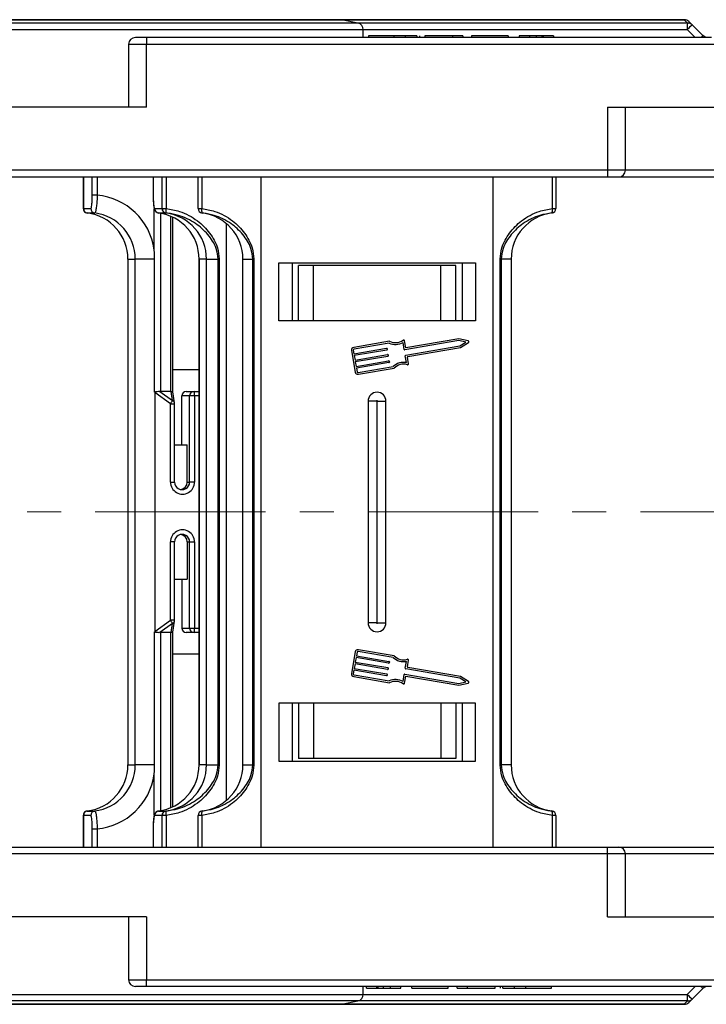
# Model space of a CAD drawing. Header units: millimetres. Extents: x -1055 to 1009, y -247 to 1211.
# Tile 9 of 51: x -144 to -67, y 140 to 251. Entities that reach past the tile are written whole.
import ezdxf

# ---------------------------------------------------------------- set-up
doc = ezdxf.new("R2010")
doc.units = ezdxf.units.MM
doc.linetypes.add('CENTERX2', pattern=[20.32, 12.7, -2.54, 2.54, -2.54])

msp = doc.modelspace()

# ---------------------------------------------------------------- linework, layer by layer
at = {"color": 8, "linetype": 'Continuous', "lineweight": 25}
for p, q in [((-171.872, 250.512), (-108.186, 250.512)), ((-108.186, 250.512), (-69.873, 250.512)), ((-173.564, 249.412), (-105.759, 249.412)), ((-106.362, 250.147), (-173.238, 250.147)), ((-69.506, 250.147), (-106.362, 250.147)), ((-105.759, 249.412), (-69.533, 249.412)), ((-131.995, 247.777), (-129.995, 247.777)), ((-76.44, 233.677), (-78.44, 233.677)), ((-58.717, 233.677), (-76.44, 233.677)), ((-137.065, 229.39), (-137.062, 229.39)), ((-129.128, 224.785), (-129.128, 229.364)), ((-128.441, 228.861), (-128.441, 208.927)), ((-127.275, 208.927), (-127.275, 228.521)), ((-124.13, 208.427), (-124.627, 208.427)), ((-127.311, 207.55), (-126.866, 207.55)), ((-127.311, 198.777), (-126.866, 198.777)), ((-126.866, 192.077), (-127.311, 192.077)), ((-126.866, 183.304), (-127.311, 183.304)), ((-128.441, 181.927), (-128.441, 161.993)), ((-127.275, 162.333), (-127.275, 181.927)), ((-124.627, 182.427), (-124.13, 182.427)), ((-129.128, 161.501), (-129.128, 166.069)), ((-137.062, 161.463), (-137.065, 161.463)), ((-76.44, 157.177), (-78.44, 157.177)), ((-58.717, 157.177), (-76.44, 157.177)), ((-131.995, 143.077), (-129.995, 143.077)), ((-173.564, 141.442), (-105.759, 141.442)), ((-105.759, 141.442), (-69.533, 141.442)), ((-106.362, 140.706), (-173.238, 140.706)), ((-171.872, 140.341), (-108.186, 140.341)), ((-108.186, 140.341), (-69.873, 140.341)), ((-69.506, 140.706), (-106.362, 140.706))]:
    msp.add_line(p, q, dxfattribs=at)
at = {"color": 7, "linetype": 'Continuous', "lineweight": 25}
for p, q in [((-108.333, 250.527), (-171.794, 250.527)), ((-69.865, 250.527), (-108.333, 250.527)), ((-106.362, 250.147), (-108.186, 250.512)), ((-105.759, 248.527), (-105.759, 249.412)), ((-69.533, 249.412), (-68.633, 248.527)), ((-67.774, 248.746), (-68.969, 249.942)), ((-129.995, 248.527), (-131.245, 248.527)), ((-129.995, 248.527), (-129.995, 247.777)), ((-66.807, 248.527), (-129.995, 248.527)), ((-105.178, 248.727), (-105.178, 248.527)), ((-102.324, 248.727), (-102.324, 248.527)), ((-101.059, 248.727), (-101.059, 248.527)), ((-99.754, 248.727), (-99.754, 248.527)), ((-99.486, 248.727), (-99.486, 248.527)), ((-98.87, 248.727), (-98.87, 248.527)), ((-95.794, 248.727), (-98.87, 248.727)), ((-95.794, 248.727), (-95.794, 248.527)), ((-94.64, 248.727), (-95.794, 248.727)), ((-94.64, 248.727), (-94.64, 248.527)), ((-93.64, 248.727), (-93.64, 248.527)), ((-89.563, 248.727), (-93.64, 248.727)), ((-89.563, 248.727), (-89.563, 248.527)), ((-88.332, 248.727), (-88.332, 248.527)), ((-87.178, 248.727), (-88.332, 248.727)), ((-87.178, 248.727), (-87.178, 248.527)), ((-86.414, 248.727), (-86.414, 248.527)), ((-85.796, 248.727), (-85.796, 248.527)), ((-85.64, 248.727), (-85.64, 248.527)), ((-84.486, 248.727), (-85.64, 248.727)), ((-84.486, 248.727), (-84.486, 248.527)), ((-131.995, 247.777), (-131.995, 240.727)), ((-129.995, 247.777), (-59.028, 247.777)), ((-129.995, 240.727), (-129.995, 247.777)), ((-129.995, 240.727), (-149.717, 240.727)), ((-78.44, 240.727), (-78.44, 233.677)), ((-78.44, 240.727), (-58.717, 240.727)), ((-76.44, 233.677), (-76.44, 240.727)), ((-78.44, 233.677), (-149.717, 233.677)), ((-78.44, 233.677), (-78.44, 232.927)), ((-149.717, 232.927), (-78.44, 232.927)), ((-137.065, 232.927), (-137.065, 229.39)), ((-137.062, 232.927), (-137.062, 229.39)), ((-136.063, 230.896), (-136.063, 232.927)), ((-135.511, 232.927), (-135.511, 230.896)), ((-129.255, 232.927), (-129.255, 230.896)), ((-129.252, 232.927), (-129.252, 230.896)), ((-128.253, 229.39), (-128.253, 232.927)), ((-127.806, 232.927), (-127.806, 229.39)), ((-124.217, 229.39), (-124.217, 232.927)), ((-123.822, 232.927), (-123.822, 229.39)), ((-117.217, 232.927), (-117.217, 182.927)), ((-91.217, 182.927), (-91.217, 232.927)), ((-84.613, 229.39), (-84.613, 232.927)), ((-84.217, 232.927), (-84.217, 229.39)), ((-78.44, 232.927), (-77.19, 232.927)), ((-77.19, 232.927), (-58.717, 232.927)), ((-135.511, 230.896), (-136.063, 230.896)), ((-129.252, 230.896), (-129.255, 230.896)), ((-137.062, 229.39), (-137.052, 229.387)), ((-137.052, 229.387), (-136.228, 229.387)), ((-129.087, 229.387), (-128.263, 229.387)), ((-128.263, 229.387), (-128.253, 229.39)), ((-128.253, 229.39), (-127.806, 229.39)), ((-124.217, 229.39), (-123.822, 229.39)), ((-84.613, 229.39), (-84.217, 229.39)), ((-136.81, 228.954), (-136.818, 228.959)), ((-135.792, 228.891), (-136.616, 228.891)), ((-127.827, 228.891), (-128.651, 228.891)), ((-127.813, 228.895), (-127.827, 228.891)), ((-127.072, 208.875), (-127.072, 228.429)), ((-123.779, 228.895), (-123.779, 228.891)), ((-84.656, 228.891), (-84.656, 228.895)), ((-121.086, 227.723), (-121.086, 182.927)), ((-132.094, 223.731), (-132.094, 182.927)), ((-132.082, 223.731), (-132.094, 223.731)), ((-132.082, 223.731), (-131.258, 223.731)), ((-132.082, 223.731), (-132.082, 182.927)), ((-129.096, 223.731), (-131.258, 223.731)), ((-131.258, 182.927), (-131.258, 223.731)), ((-129.096, 208.844), (-129.096, 223.731)), ((-124.13, 223.731), (-124.13, 182.927)), ((-124.13, 223.731), (-124.117, 223.731)), ((-123.293, 223.731), (-124.117, 223.731)), ((-124.117, 223.731), (-124.117, 182.927)), ((-123.293, 223.731), (-121.982, 223.731)), ((-123.293, 182.927), (-123.293, 223.731)), ((-121.863, 223.731), (-121.982, 223.731)), ((-121.982, 182.927), (-121.982, 223.731)), ((-121.863, 223.731), (-121.863, 182.927)), ((-119.217, 223.731), (-118.096, 223.731)), ((-119.217, 182.927), (-119.217, 223.731)), ((-118.096, 223.731), (-117.981, 223.731)), ((-118.096, 182.927), (-118.096, 223.731)), ((-117.981, 223.731), (-117.981, 182.927)), ((-90.453, 182.927), (-90.453, 223.731)), ((-90.453, 223.731), (-90.339, 223.731)), ((-89.217, 223.731), (-90.339, 223.731)), ((-90.339, 223.731), (-90.339, 182.927)), ((-89.217, 223.731), (-89.217, 182.927)), ((-115.217, 223.327), (-93.217, 223.327)), ((-115.217, 216.827), (-115.217, 223.327)), ((-113.718, 223.327), (-113.718, 216.827)), ((-113.717, 223.327), (-113.717, 216.827)), ((-113.017, 216.827), (-113.017, 223.027)), ((-111.337, 223.027), (-113.017, 223.027)), ((-111.337, 216.827), (-111.337, 223.027)), ((-97.098, 223.027), (-111.337, 223.027)), ((-97.098, 216.827), (-97.098, 223.027)), ((-95.417, 223.027), (-97.098, 223.027)), ((-95.417, 216.827), (-95.417, 223.027)), ((-94.717, 223.327), (-94.717, 216.827)), ((-93.217, 223.327), (-93.217, 216.827)), ((-93.217, 216.827), (-115.217, 216.827)), ((-102.836, 214.532), (-106.822, 213.851)), ((-102.864, 214.32), (-106.787, 213.65)), ((-101.178, 213.625), (-101.311, 214.402)), ((-101.003, 213.81), (-101.136, 214.588)), ((-95.064, 214.618), (-101.119, 213.584)), ((-101.016, 212.981), (-94.961, 214.015)), ((-95.058, 214.826), (-101.003, 213.81)), ((-100.781, 212.814), (-94.886, 213.821)), ((-94.303, 214.438), (-95.064, 214.618)), ((-94.023, 214.581), (-95.058, 214.826)), ((-94.961, 214.015), (-94.303, 214.438)), ((-94.886, 213.821), (-93.991, 214.396)), ((-107.072, 213.498), (-106.66, 211.086)), ((-106.871, 213.532), (-106.802, 213.13)), ((-106.802, 213.13), (-103.159, 213.752)), ((-103.125, 213.551), (-106.768, 212.929)), ((-106.768, 212.929), (-106.682, 212.427)), ((-106.682, 212.427), (-103.039, 213.049)), ((-103.005, 212.848), (-106.648, 212.226)), ((-103.1, 213.711), (-103.083, 213.61)), ((-102.98, 213.007), (-102.963, 212.907)), ((-100.925, 212.145), (-101.058, 212.922)), ((-100.698, 212.028), (-100.823, 212.755)), ((-106.648, 212.226), (-106.562, 211.723)), ((-106.562, 211.723), (-102.919, 212.345)), ((-102.884, 212.144), (-106.527, 211.522)), ((-106.341, 211.037), (-102.418, 211.707)), ((-102.86, 212.304), (-102.843, 212.203)), ((-124.13, 211.327), (-127.072, 211.327)), ((-106.527, 211.522), (-106.459, 211.12)), ((-106.307, 210.836), (-102.321, 211.517)), ((-129.051, 208.819), (-129.051, 182.927)), ((-127.311, 207.55), (-129.051, 208.819)), ((-128.491, 208.93), (-127.084, 207.903)), ((-127.275, 208.927), (-128.441, 208.927)), ((-127.084, 207.903), (-127.248, 208.928)), ((-126.872, 207.629), (-127.072, 208.88)), ((-126.058, 202.927), (-126.058, 208.427)), ((-125.179, 208.427), (-126.058, 208.427)), ((-125.561, 208.927), (-124.682, 208.927)), ((-125.179, 198.777), (-125.179, 208.427)), ((-124.627, 208.427), (-125.179, 208.427)), ((-124.682, 208.927), (-124.13, 208.927)), ((-124.627, 208.427), (-124.627, 198.777)), ((-132.094, 207.927), (-132.094, 167.123)), ((-132.082, 207.927), (-132.082, 167.123)), ((-131.258, 167.123), (-131.258, 207.927)), ((-129.051, 207.927), (-129.051, 182.034)), ((-127.311, 198.777), (-127.311, 207.55)), ((-126.866, 198.777), (-126.866, 207.55)), ((-124.13, 207.927), (-124.13, 167.123)), ((-124.117, 207.927), (-124.117, 167.123)), ((-123.293, 167.123), (-123.293, 207.927)), ((-121.982, 167.123), (-121.982, 207.927)), ((-121.863, 207.927), (-121.863, 167.123)), ((-121.086, 207.927), (-121.086, 163.13)), ((-119.217, 167.123), (-119.217, 207.927)), ((-118.096, 167.123), (-118.096, 207.927)), ((-117.981, 207.927), (-117.981, 167.123)), ((-117.217, 207.927), (-117.217, 157.927)), ((-105.217, 207.927), (-105.217, 183.027)), ((-105.217, 207.827), (-105.217, 182.927)), ((-104.217, 207.827), (-105.217, 207.827)), ((-104.217, 183.027), (-104.217, 207.927)), ((-104.217, 207.827), (-103.217, 207.827)), ((-104.217, 182.927), (-104.217, 207.827)), ((-103.217, 183.027), (-103.217, 207.927)), ((-103.217, 182.927), (-103.217, 207.827)), ((-91.217, 157.927), (-91.217, 207.927)), ((-90.453, 167.123), (-90.453, 207.927)), ((-90.339, 207.927), (-90.339, 167.123)), ((-89.217, 207.927), (-89.217, 167.123)), ((-126.866, 202.927), (-125.454, 202.927)), ((-125.454, 198.777), (-125.454, 202.927)), ((-125.454, 198.777), (-125.179, 198.777)), ((-124.627, 198.777), (-125.179, 198.777)), ((-127.311, 183.304), (-127.311, 192.077)), ((-126.866, 183.304), (-126.866, 192.077)), ((-125.454, 192.077), (-125.179, 192.077)), ((-125.454, 192.077), (-125.454, 187.927)), ((-125.179, 192.077), (-124.627, 192.077)), ((-125.179, 182.427), (-125.179, 192.077)), ((-124.627, 192.077), (-124.627, 182.427)), ((-126.866, 187.927), (-125.454, 187.927)), ((-126.058, 187.927), (-126.058, 182.427)), ((-129.051, 182.034), (-127.311, 183.304)), ((-127.084, 182.95), (-128.491, 181.924)), ((-127.248, 181.926), (-127.084, 182.95)), ((-127.072, 181.974), (-126.872, 183.225)), ((-104.217, 183.027), (-105.217, 183.027)), ((-104.217, 183.027), (-103.217, 183.027)), ((-129.096, 167.123), (-129.096, 182.009)), ((-127.275, 181.927), (-128.441, 181.927)), ((-127.072, 162.424), (-127.072, 181.978)), ((-126.058, 182.427), (-125.179, 182.427)), ((-124.682, 181.927), (-125.561, 181.927)), ((-125.179, 182.427), (-124.627, 182.427)), ((-124.13, 181.927), (-124.682, 181.927)), ((-106.66, 179.768), (-107.072, 177.355)), ((-106.459, 179.733), (-106.527, 179.331)), ((-102.418, 179.146), (-106.341, 179.817)), ((-102.321, 179.337), (-106.307, 180.018)), ((-124.13, 179.527), (-127.072, 179.527)), ((-106.562, 179.13), (-106.648, 178.628)), ((-106.648, 178.628), (-103.005, 178.005)), ((-102.919, 178.508), (-106.562, 179.13)), ((-106.527, 179.331), (-102.884, 178.709)), ((-102.843, 178.65), (-102.86, 178.55)), ((-101.058, 177.932), (-100.925, 178.708)), ((-100.823, 178.098), (-100.698, 178.825)), ((-106.802, 177.723), (-106.871, 177.321)), ((-103.159, 177.101), (-106.802, 177.723)), ((-106.682, 178.427), (-106.768, 177.924)), ((-106.768, 177.924), (-103.125, 177.302)), ((-103.039, 177.804), (-106.682, 178.427)), ((-102.963, 177.947), (-102.98, 177.846)), ((-94.961, 176.838), (-101.016, 177.873)), ((-94.886, 177.032), (-100.781, 178.039)), ((-106.822, 177.002), (-102.836, 176.322)), ((-106.787, 177.203), (-102.864, 176.533)), ((-103.083, 177.243), (-103.1, 177.143)), ((-101.311, 176.451), (-101.178, 177.228)), ((-101.136, 176.265), (-101.003, 177.043)), ((-101.119, 177.27), (-95.064, 176.235)), ((-101.003, 177.043), (-95.058, 176.027)), ((-95.064, 176.235), (-94.303, 176.416)), ((-94.303, 176.416), (-94.961, 176.838)), ((-93.991, 176.458), (-94.886, 177.032)), ((-95.058, 176.027), (-94.023, 176.273)), ((-93.217, 174.027), (-115.217, 174.027)), ((-115.217, 174.027), (-115.217, 167.527)), ((-113.718, 174.027), (-113.718, 167.527)), ((-113.717, 174.027), (-113.717, 167.527)), ((-113.017, 174.027), (-113.017, 167.827)), ((-111.337, 174.027), (-111.337, 167.827)), ((-97.098, 174.027), (-97.098, 167.827)), ((-95.417, 174.027), (-95.417, 167.827)), ((-94.717, 174.027), (-94.717, 167.527)), ((-93.217, 167.527), (-93.217, 174.027)), ((-115.217, 167.527), (-93.217, 167.527)), ((-111.337, 167.827), (-113.017, 167.827)), ((-97.098, 167.827), (-111.337, 167.827)), ((-95.417, 167.827), (-97.098, 167.827)), ((-132.082, 167.123), (-132.094, 167.123)), ((-132.082, 167.123), (-131.258, 167.123)), ((-129.096, 167.123), (-131.258, 167.123)), ((-124.13, 167.123), (-124.117, 167.123)), ((-123.293, 167.123), (-124.117, 167.123)), ((-123.293, 167.123), (-121.982, 167.123)), ((-121.863, 167.123), (-121.982, 167.123)), ((-119.217, 167.123), (-118.096, 167.123)), ((-118.096, 167.123), (-117.981, 167.123)), ((-90.453, 167.123), (-90.339, 167.123)), ((-89.217, 167.123), (-90.339, 167.123)), ((-137.065, 161.463), (-137.065, 157.927)), ((-137.052, 161.466), (-137.062, 161.463)), ((-137.062, 161.463), (-137.062, 157.927)), ((-136.228, 161.466), (-137.052, 161.466)), ((-136.616, 161.962), (-135.792, 161.962)), ((-128.263, 161.466), (-129.087, 161.466)), ((-128.651, 161.962), (-127.827, 161.962)), ((-128.253, 161.463), (-128.263, 161.466)), ((-128.253, 157.927), (-128.253, 161.463)), ((-127.806, 161.463), (-128.253, 161.463)), ((-127.827, 161.962), (-127.813, 161.958)), ((-127.806, 161.463), (-127.806, 157.927)), ((-123.822, 161.463), (-124.217, 161.463)), ((-124.217, 157.927), (-124.217, 161.463)), ((-123.822, 161.463), (-123.822, 157.927)), ((-123.779, 161.962), (-123.779, 161.958)), ((-84.656, 161.958), (-84.656, 161.962)), ((-84.613, 157.927), (-84.613, 161.463)), ((-84.217, 161.463), (-84.613, 161.463)), ((-84.217, 161.463), (-84.217, 157.927)), ((-136.063, 159.957), (-135.511, 159.957)), ((-136.063, 157.927), (-136.063, 159.957)), ((-135.511, 159.957), (-135.511, 157.927)), ((-129.255, 159.957), (-129.255, 157.927)), ((-129.255, 159.957), (-129.252, 159.957)), ((-129.252, 159.957), (-129.252, 157.927)), ((-149.717, 157.927), (-78.44, 157.927)), ((-78.44, 157.177), (-78.44, 157.927)), ((-78.44, 157.927), (-77.19, 157.927)), ((-77.19, 157.927), (-58.717, 157.927)), ((-78.44, 157.177), (-149.717, 157.177)), ((-78.44, 150.127), (-78.44, 157.177)), ((-76.44, 150.127), (-76.44, 157.177)), ((-129.995, 150.127), (-149.717, 150.127)), ((-131.995, 150.127), (-131.995, 143.077)), ((-129.995, 150.127), (-129.995, 143.077)), ((-78.44, 150.127), (-58.717, 150.127)), ((-129.995, 142.327), (-131.245, 142.327)), ((-129.995, 143.077), (-59.028, 143.077)), ((-129.995, 142.327), (-129.995, 143.077)), ((-66.807, 142.327), (-129.995, 142.327)), ((-105.759, 141.442), (-105.759, 142.327)), ((-105.409, 142.127), (-105.409, 142.327)), ((-104.255, 142.127), (-104.255, 142.327)), ((-104.099, 142.127), (-104.099, 142.327)), ((-103.481, 142.127), (-103.481, 142.327)), ((-102.717, 142.127), (-102.717, 142.327)), ((-101.563, 142.127), (-101.563, 142.327)), ((-100.332, 142.127), (-100.332, 142.327)), ((-96.255, 142.127), (-96.255, 142.327)), ((-95.255, 142.127), (-95.255, 142.327)), ((-94.101, 142.127), (-94.101, 142.327)), ((-91.024, 142.127), (-91.024, 142.327)), ((-90.409, 142.127), (-90.409, 142.327)), ((-90.141, 142.127), (-90.141, 142.327)), ((-88.836, 142.127), (-88.836, 142.327)), ((-87.571, 142.127), (-87.571, 142.327)), ((-84.717, 142.127), (-84.717, 142.327)), ((-69.533, 141.442), (-68.633, 142.327)), ((-105.409, 142.127), (-104.255, 142.127)), ((-102.717, 142.127), (-101.563, 142.127)), ((-100.332, 142.127), (-96.255, 142.127)), ((-95.255, 142.127), (-94.101, 142.127)), ((-94.101, 142.127), (-91.024, 142.127)), ((-108.333, 140.327), (-171.794, 140.327)), ((-69.865, 140.327), (-108.333, 140.327)), ((-108.186, 140.341), (-106.362, 140.706))]:
    msp.add_line(p, q, dxfattribs=at)
at = {"color": 1, "linetype": 'CENTERX2', "lineweight": 13, "ltscale": 1.5}
msp.add_line((797.721, 195.427), (-317.507, 195.427), dxfattribs=at)
at = {"color": 7, "linetype": 'Continuous', "lineweight": 25, "flags": 128}
for points in [[(-69.873, 250.512), (-69.872, 250.516), (-69.871, 250.518), (-69.87, 250.521), (-69.869, 250.523), (-69.868, 250.525), (-69.867, 250.526), (-69.866, 250.526), (-69.865, 250.527)], [(-67.402, 248.527), (-67.401, 248.53), (-67.401, 248.534), (-67.4, 248.537), (-67.399, 248.539), (-67.399, 248.541), (-67.399, 248.542), (-67.399, 248.543), (-67.399, 248.543)], [(-67.402, 142.327), (-67.401, 142.323), (-67.401, 142.32), (-67.4, 142.317), (-67.399, 142.314), (-67.399, 142.313), (-67.399, 142.311), (-67.399, 142.311), (-67.399, 142.31)], [(-67.774, 142.107), (-68.372, 141.509), (-68.969, 140.911)], [(-69.873, 140.341), (-69.872, 140.338), (-69.871, 140.335), (-69.87, 140.332), (-69.869, 140.33), (-69.868, 140.329), (-69.867, 140.328), (-69.866, 140.327), (-69.865, 140.327)]]:
    msp.add_lwpolyline(points, dxfattribs=at)
at = {"color": 7, "linetype": 'Continuous', "lineweight": 25}
for centre, radius, start, end in [((-108.333, 249.777), 0.75, 78.69007, 90), ((-69.835, 249.803), 0.71, 45.21783, 93.08242), ((-69.865, 249.777), 0.75, 45, 90), ((-106.509, 249.412), 0.75, 0, 78.69007), ((-63.313, 249.551), 6.222, 174.49777, 181.27841), ((-65.036, 245.193), 6.167, 129.63529, 136.8334), ((-69.47, 249.438), 0.71, 45.21868, 92.97035), ((-131.245, 247.777), 0.75, 90, 180), ((-64.752, 245.348), 4.547, 131.64091, 135.65204), ((-77.19, 233.677), 0.75, 270, 360), ((-136.229, 223.757), 7.176, 8.23413, 84.25681), ((-136.565, 229.39), 0.5, 180, 239.58963), ((-136.553, 229.386), 0.499, 179.85759, 262.74396), ((-135.729, 229.386), 0.499, 179.85646, 262.74509), ((-128.588, 229.386), 0.499, 179.85383, 262.74577), ((-127.764, 229.386), 0.499, 179.85383, 262.74577), ((-127.75, 229.394), 0.503, 180.38642, 262.80549), ((-126.332, 229.122), 1.498, 169.68235, 188.70746), ((-123.718, 229.391), 0.499, 180.05133, 263.0325), ((-123.717, 229.387), 0.5, 180, 262.94587), ((-123.089, 229.205), 0.756, 165.83184, 204.21447), ((-85.346, 229.205), 0.756, 335.78668, 14.16873), ((-84.717, 229.391), 0.499, 276.96858, 359.94856), ((-84.717, 229.387), 0.5, 277.05413, 0), ((-137.271, 223.744), 5.189, 359.85513, 82.74571), ((-136.447, 223.744), 5.189, 359.85513, 82.74571), ((-129.306, 223.744), 5.189, 359.85485, 82.74599), ((-128.483, 223.744), 5.189, 359.85504, 82.7458), ((-124.417, 223.731), 5.2, 0, 82.94587), ((-84.017, 223.731), 5.2, 97.05413, 180), ((-106.77, 213.549), 0.306, 99.69313, 189.69313), ((-102.169, 215.892), 1.719, 246.13383, 299.92978), ((-102.169, 215.892), 1.515, 243.87547, 305.20814), ((-101.236, 214.571), 0.102, 9.69313, 125.20814), ((-94.046, 214.482), 0.102, 302.71459, 76.67167), ((-106.77, 213.549), 0.102, 99.69313, 189.69313), ((-103.15, 213.702), 0.051, 9.69313, 99.69313), ((-103.133, 213.602), 0.051, 279.69313, 9.69313), ((-103.03, 212.999), 0.051, 9.69313, 99.69313), ((-103.013, 212.898), 0.051, 279.69313, 9.69313), ((-101.128, 213.634), 0.051, 189.69313, 279.69313), ((-101.008, 212.93), 0.051, 99.69313, 189.69313), ((-100.772, 212.764), 0.051, 99.69313, 189.69313), ((-102.91, 212.295), 0.051, 9.69313, 99.69313), ((-102.893, 212.195), 0.051, 279.69313, 9.69313), ((-101.24, 210.455), 1.719, 79.45647, 133.25242), ((-101.24, 210.455), 1.515, 74.17812, 135.51079), ((-100.799, 212.011), 0.102, 254.17812, 9.69313), ((-106.358, 211.137), 0.306, 189.69313, 279.69313), ((-106.358, 211.137), 0.102, 189.69313, 279.69313), ((-133.422, 211.972), 5.39, 324.20219, 325.18729), ((-125.56, 208.428), 0.498, 90.17494, 180.17275), ((-124.681, 208.428), 0.499, 90.1749, 180.17106), ((-125.807, 208.55), 1.186, 354.02539, 18.51253), ((-104.217, 207.827), 1, 0, 180), ((-129.603, 209.269), 2.866, 323.12625, 331.5313), ((-127.366, 207.55), 0.5, 0, 9.06759), ((-125.969, 198.77), 1.342, 179.72026, 0.27974), ((-126.024, 198.773), 0.845, 179.72003, 0.27997), ((-126.302, 198.774), 0.848, 279.54423, 0.15284), ((-125.969, 192.083), 1.342, 359.72068, 180.27932), ((-126.024, 192.081), 0.845, 359.72003, 180.27997), ((-126.302, 192.079), 0.848, 359.84716, 80.45577), ((-129.603, 181.584), 2.866, 28.4687, 36.87375), ((-127.366, 183.304), 0.5, 350.93241, 0), ((-104.217, 183.027), 1, 180, 0), ((-133.422, 178.882), 5.39, 34.81271, 35.79781), ((-125.56, 182.425), 0.498, 179.82654, 269.82578), ((-124.681, 182.425), 0.499, 179.82822, 269.82581), ((-125.807, 182.303), 1.186, 341.48706, 5.97502), ((-106.358, 179.716), 0.306, 80.30687, 170.30687), ((-106.358, 179.716), 0.102, 80.30687, 170.30687), ((-102.91, 178.558), 0.051, 260.30687, 350.30687), ((-102.893, 178.659), 0.051, 350.30687, 80.30687), ((-101.24, 180.399), 1.719, 226.74758, 280.54353), ((-101.24, 180.399), 1.515, 224.48921, 285.82188), ((-100.799, 178.843), 0.102, 350.30687, 105.82188), ((-103.03, 177.855), 0.051, 260.30687, 350.30687), ((-103.013, 177.955), 0.051, 350.30687, 80.30687), ((-101.008, 177.923), 0.051, 170.30687, 260.30687), ((-100.772, 178.09), 0.051, 170.30687, 260.30687), ((-106.77, 177.304), 0.306, 170.30687, 260.30687), ((-106.77, 177.304), 0.102, 170.30687, 260.30687), ((-103.15, 177.151), 0.051, 260.30687, 350.30687), ((-103.133, 177.252), 0.051, 350.30687, 80.30687), ((-102.169, 174.961), 1.719, 60.07022, 113.86617), ((-102.169, 174.961), 1.515, 54.79186, 116.12453), ((-101.128, 177.219), 0.051, 80.30687, 170.30687), ((-94.046, 176.372), 0.102, 283.32833, 57.28541), ((-101.236, 176.283), 0.102, 234.79186, 350.30687), ((-137.271, 167.11), 5.189, 277.25429, 0.14479), ((-136.447, 167.11), 5.189, 277.25429, 0.14479), ((-129.306, 167.11), 5.189, 277.25401, 0.14506), ((-128.483, 167.11), 5.189, 277.2542, 0.14488), ((-124.417, 167.123), 5.2, 277.05413, 0), ((-84.017, 167.123), 5.2, 180, 262.94587), ((-136.229, 167.097), 7.176, 275.74335, 351.76572), ((-136.565, 161.463), 0.5, 120.41037, 180), ((-136.553, 161.467), 0.499, 97.25744, 180.14187), ((-135.729, 161.467), 0.499, 97.25631, 180.143), ((-128.588, 161.467), 0.499, 97.25562, 180.14563), ((-127.764, 161.467), 0.499, 97.25562, 180.14563), ((-127.75, 161.46), 0.503, 97.1936, 179.61534), ((-126.332, 161.731), 1.498, 171.29304, 190.31713), ((-123.717, 161.466), 0.5, 97.05413, 180), ((-123.718, 161.462), 0.499, 96.9666, 179.95043), ((-123.089, 161.648), 0.756, 155.78619, 194.16765), ((-84.717, 161.466), 0.5, 0, 82.94587), ((-85.346, 161.648), 0.756, 345.83178, 24.21267), ((-84.717, 161.462), 0.499, 0.04968, 83.03232), ((-77.19, 157.177), 0.75, 0, 90), ((-131.245, 143.077), 0.75, 180, 270), ((-64.755, 145.503), 4.544, 224.34638, 228.36066), ((-106.509, 141.442), 0.75, 281.30993, 0), ((-63.312, 141.303), 6.223, 178.72178, 185.50203), ((-65.036, 145.66), 6.166, 223.16724, 230.36567), ((-108.333, 141.077), 0.75, 270, 281.30993), ((-69.835, 141.05), 0.71, 266.91788, 314.78326), ((-69.865, 141.077), 0.75, 270, 315), ((-69.47, 141.415), 0.71, 267.03133, 314.78241)]:
    msp.add_arc(centre, radius, start, end, dxfattribs=at)
at = {"color": 8, "linetype": 'Continuous', "lineweight": 25}
for centre, radius, start, end in [((-136.567, 229.386), 0.495, 179.47905, 239.50495), ((-127.25, 207.557), 0.384, 10.80607, 64.52968), ((-127.243, 183.292), 0.377, 294.92685, 349.7374), ((-136.567, 161.467), 0.495, 119.84764, 180.5216)]:
    msp.add_arc(centre, radius, start, end, dxfattribs=at)
at = {"color": 7, "linetype": 'Continuous', "lineweight": 25}
for centre, major_axis, ratio, start_param, end_param in [((-129.27, 209.852), (1.952, -1.364), 0.3198437, 5.0196358, 5.0423561), ((-129.237, 209.927), (0.948, -0.948), 0.3364684, 5.8797393, 5.9586159), ((-128.072, 209.927), (0.948, -0.948), 0.3364684, 5.9586159, 6.0049191), ((-129.27, 181.002), (1.952, 1.364), 0.3198437, 1.2408292, 1.2635495), ((-129.237, 180.927), (0.948, 0.948), 0.3364684, 0.3245694, 0.403446), ((-128.072, 180.927), (0.948, 0.948), 0.3364684, 0.2782662, 0.3245694)]:
    msp.add_ellipse(centre, major_axis=major_axis, ratio=ratio, start_param=start_param, end_param=end_param, dxfattribs=at)
for points, knots in [([(-69.873, 250.512), (-69.789, 250.429), (-69.667, 250.307), (-69.545, 250.186), (-69.506, 250.147)], [0, 0, 0, 0, 0.6855349, 1, 1, 1, 1]), ([(-68.969, 249.942), (-69.008, 249.98), (-69.129, 250.102), (-69.251, 250.224), (-69.334, 250.307)], [0, 0, 0, 0, 0.31447545, 1, 1, 1, 1]), ([(-102.324, 248.727), (-102.771, 248.727), (-103.663, 248.727), (-104.656, 248.727), (-105.122, 248.727), (-105.159, 248.727), (-105.178, 248.727)], [0, 0, 0, 0, 0.2798259, 0.5586385, 0.7789883, 1, 1, 1, 1]), ([(-101.059, 248.727), (-101.289, 248.727), (-101.7, 248.727), (-102.133, 248.727), (-102.324, 248.727)], [0, 0, 0, 0, 0.5595625, 1, 1, 1, 1]), ([(-99.754, 248.727), (-99.931, 248.727), (-100.248, 248.727), (-100.811, 248.727), (-101.059, 248.727)], [0, 0, 0, 0, 0.559957, 1, 1, 1, 1]), ([(-86.414, 248.727), (-86.553, 248.727), (-86.762, 248.727), (-86.992, 248.727), (-87.182, 248.727), (-87.18, 248.727), (-87.178, 248.727)], [0, 0, 0, 0, 0.2493984, 0.374426, 0.4994551, 1, 1, 1, 1]), ([(-85.796, 248.727), (-85.836, 248.727), (-85.916, 248.727), (-86.128, 248.727), (-86.306, 248.727), (-86.414, 248.727)], [0, 0, 0, 0, 0.2807481, 0.5609349, 1, 1, 1, 1]), ([(-85.64, 248.727), (-85.646, 248.727), (-85.656, 248.727), (-85.753, 248.727), (-85.796, 248.727)], [0, 0, 0, 0, 0.5609945, 1, 1, 1, 1]), ([(-67.399, 248.543), (-67.457, 248.559), (-67.597, 248.598), (-67.708, 248.692), (-67.774, 248.746)], [0, 0, 0, 0, 0.4157214, 1, 1, 1, 1]), ([(-136.228, 229.387), (-136.216, 229.394), (-136.186, 229.412), (-136.139, 229.59), (-136.097, 229.932), (-136.069, 230.386), (-136.065, 230.726), (-136.063, 230.896)], [0, 0, 0, 0, 0.136915, 0.3517098, 0.5676412, 0.7838236, 1, 1, 1, 1]), ([(-135.511, 230.896), (-135.519, 230.67), (-135.536, 230.217), (-135.592, 229.614), (-135.664, 229.16), (-135.734, 228.924), (-135.776, 228.9), (-135.792, 228.891)], [0, 0, 0, 0, 0.2159939, 0.4320075, 0.6479163, 0.8628972, 1, 1, 1, 1]), ([(-129.252, 230.896), (-129.251, 230.782), (-129.249, 230.499), (-129.229, 230.074), (-129.192, 229.695), (-129.142, 229.437), (-129.106, 229.404), (-129.087, 229.387)], [0, 0, 0, 0, 0.1452276, 0.3603997, 0.5741401, 0.7870613, 1, 1, 1, 1]), ([(-129.251, 230.759), (-129.251, 230.657), (-129.249, 230.349), (-129.219, 229.874), (-129.169, 229.491), (-129.114, 229.275), (-129.021, 229.097), (-128.887, 228.97), (-128.741, 228.895), (-128.644, 228.897), (-128.611, 228.897)], [0, 0, 0, 0, 0.1128068, 0.3398507, 0.5787641, 0.7312917, 0.8164533, 0.8878115, 0.9618482, 1, 1, 1, 1]), ([(-127.806, 229.39), (-127.305, 229.304), (-126.056, 229.089), (-124.332, 228.158), (-122.896, 226.712), (-122.026, 225.201), (-121.91, 224.153), (-121.863, 223.731)], [0, 0, 0, 0, 0.1717566, 0.4284848, 0.646501, 0.8576656, 1, 1, 1, 1]), ([(-123.822, 229.39), (-123.33, 229.304), (-122.103, 229.089), (-120.408, 228.158), (-118.996, 226.712), (-118.141, 225.201), (-118.027, 224.153), (-117.981, 223.731)], [0, 0, 0, 0, 0.1717577, 0.4284856, 0.6465014, 0.857666, 1, 1, 1, 1]), ([(-90.453, 223.731), (-90.408, 224.153), (-90.294, 225.201), (-89.438, 226.712), (-88.027, 228.158), (-86.332, 229.089), (-85.105, 229.304), (-84.613, 229.39)], [0, 0, 0, 0, 0.142334, 0.3534986, 0.5715144, 0.8282423, 1, 1, 1, 1]), ([(-136.808, 228.96), (-136.795, 228.95), (-136.74, 228.91), (-136.668, 228.902), (-136.612, 228.896)], [0, 0, 0, 0, 0.2359714, 1, 1, 1, 1]), ([(-121.982, 223.731), (-122.035, 224.138), (-122.168, 225.152), (-123.103, 226.551), (-124.541, 227.846), (-126.135, 228.592), (-127.288, 228.838), (-127.753, 228.889), (-127.813, 228.895)], [0, 0, 0, 0, 0.1442716, 0.3583699, 0.5770634, 0.8312307, 0.978369, 1, 1, 1, 1]), ([(-118.096, 223.731), (-118.149, 224.138), (-118.278, 225.152), (-119.192, 226.551), (-120.595, 227.846), (-122.147, 228.592), (-123.268, 228.838), (-123.721, 228.889), (-123.779, 228.895)], [0, 0, 0, 0, 0.1442722, 0.3583701, 0.5770642, 0.8312305, 0.9783715, 1, 1, 1, 1]), ([(-84.656, 228.895), (-85.107, 228.822), (-86.236, 228.638), (-87.84, 227.841), (-89.243, 226.552), (-90.156, 225.152), (-90.286, 224.138), (-90.339, 223.731)], [0, 0, 0, 0, 0.1687, 0.4228883, 0.6416001, 0.8557159, 1, 1, 1, 1]), ([(-129.096, 223.731), (-129.101, 224.067), (-129.106, 224.419), (-129.127, 224.77), (-129.128, 224.785)], [0, 0, 0, 0, 0.958197, 1, 1, 1, 1]), ([(-129.096, 208.844), (-129.096, 208.846), (-129.095, 208.851), (-129.093, 208.859), (-129.085, 208.869), (-129.063, 208.882), (-129.032, 208.889), (-129.006, 208.893), (-128.997, 208.895)], [0, 0, 0, 0, 0.0449321, 0.1257447, 0.2064287, 0.3390204, 0.7569466, 1, 1, 1, 1]), ([(-128.997, 208.895), (-128.929, 208.904), (-128.755, 208.929), (-128.588, 208.94), (-128.501, 208.931), (-128.491, 208.93)], [0, 0, 0, 0, 0.3574765, 0.9219876, 1, 1, 1, 1]), ([(-127.248, 208.928), (-127.206, 208.928), (-127.114, 208.927), (-127.07, 208.899), (-127.073, 208.881), (-127.074, 208.88)], [0, 0, 0, 0, 0.4371661, 0.9541877, 1, 1, 1, 1]), ([(-128.997, 181.959), (-129.009, 181.961), (-129.03, 181.964), (-129.059, 181.971), (-129.079, 181.979), (-129.091, 181.991), (-129.095, 182), (-129.096, 182.007), (-129.096, 182.009)], [0, 0, 0, 0, 0.3119931, 0.530828, 0.7513333, 0.8426098, 0.9347901, 1, 1, 1, 1]), ([(-128.491, 181.924), (-128.552, 181.921), (-128.684, 181.915), (-128.87, 181.94), (-128.981, 181.956), (-128.997, 181.959)], [0, 0, 0, 0, 0.4210283, 0.9157523, 1, 1, 1, 1]), ([(-127.074, 181.974), (-127.073, 181.972), (-127.07, 181.954), (-127.114, 181.926), (-127.206, 181.926), (-127.248, 181.926)], [0, 0, 0, 0, 0.0458123, 0.5628339, 1, 1, 1, 1]), ([(-129.128, 166.069), (-129.127, 166.084), (-129.106, 166.434), (-129.101, 166.786), (-129.096, 167.123)], [0, 0, 0, 0, 0.0418171, 1, 1, 1, 1]), ([(-127.813, 161.958), (-127.35, 162.031), (-126.188, 162.215), (-124.541, 163.012), (-123.103, 164.302), (-122.168, 165.702), (-122.035, 166.715), (-121.982, 167.123)], [0, 0, 0, 0, 0.1686992, 0.4228881, 0.6416003, 0.8557161, 1, 1, 1, 1]), ([(-121.863, 167.123), (-121.91, 166.701), (-122.026, 165.652), (-122.896, 164.141), (-124.332, 162.696), (-126.056, 161.765), (-127.305, 161.549), (-127.806, 161.463)], [0, 0, 0, 0, 0.1423329, 0.3534992, 0.5715144, 0.8282429, 1, 1, 1, 1]), ([(-117.981, 167.123), (-118.027, 166.701), (-118.141, 165.652), (-118.996, 164.141), (-120.408, 162.696), (-122.103, 161.765), (-123.33, 161.549), (-123.822, 161.463)], [0, 0, 0, 0, 0.1423325, 0.3534988, 0.5715136, 0.8282417, 1, 1, 1, 1]), ([(-123.779, 161.958), (-123.328, 162.031), (-122.199, 162.215), (-120.595, 163.012), (-119.192, 164.302), (-118.279, 165.702), (-118.149, 166.715), (-118.096, 167.123)], [0, 0, 0, 0, 0.1686994, 0.4228874, 0.6416001, 0.8557156, 1, 1, 1, 1]), ([(-84.613, 161.463), (-85.105, 161.549), (-86.332, 161.765), (-88.027, 162.696), (-89.438, 164.141), (-90.294, 165.652), (-90.408, 166.701), (-90.453, 167.123)], [0, 0, 0, 0, 0.17175827, 0.42848639, 0.64650118, 0.85766751, 1, 1, 1, 1]), ([(-90.339, 167.123), (-90.286, 166.715), (-90.156, 165.702), (-89.242, 164.303), (-87.84, 163.007), (-86.288, 162.261), (-85.167, 162.015), (-84.714, 161.965), (-84.656, 161.958)], [0, 0, 0, 0, 0.144272, 0.3583691, 0.5770626, 0.8312297, 0.9783707, 1, 1, 1, 1]), ([(-136.619, 161.955), (-136.635, 161.955), (-136.705, 161.956), (-136.765, 161.921), (-136.812, 161.894)], [0, 0, 0, 0, 0.232723, 1, 1, 1, 1]), ([(-136.063, 159.957), (-136.064, 160.071), (-136.066, 160.354), (-136.086, 160.779), (-136.123, 161.159), (-136.173, 161.416), (-136.209, 161.449), (-136.228, 161.466)], [0, 0, 0, 0, 0.1452306, 0.3603971, 0.5741347, 0.7870517, 1, 1, 1, 1]), ([(-135.792, 161.962), (-135.766, 161.94), (-135.716, 161.896), (-135.638, 161.554), (-135.571, 161.05), (-135.528, 160.485), (-135.516, 160.109), (-135.511, 159.957)], [0, 0, 0, 0, 0.2132203, 0.4262476, 0.6399026, 0.8548893, 1, 1, 1, 1]), ([(-128.658, 161.95), (-128.694, 161.948), (-128.786, 161.941), (-128.908, 161.865), (-129.011, 161.763), (-129.079, 161.65), (-129.133, 161.508), (-129.183, 161.282), (-129.228, 160.868), (-129.254, 160.367), (-129.252, 160.062), (-129.252, 159.957)], [0, 0, 0, 0, 0.04007007, 0.103274, 0.16030067, 0.21794456, 0.29011778, 0.43280561, 0.67373673, 0.88763534, 1, 1, 1, 1]), ([(-129.087, 161.466), (-129.099, 161.459), (-129.129, 161.441), (-129.176, 161.263), (-129.218, 160.922), (-129.246, 160.468), (-129.25, 160.127), (-129.252, 159.957)], [0, 0, 0, 0, 0.1369155, 0.3517126, 0.5676338, 0.7838202, 1, 1, 1, 1]), ([(-67.399, 142.31), (-67.457, 142.294), (-67.597, 142.256), (-67.708, 142.162), (-67.774, 142.107)], [0, 0, 0, 0, 0.4157181, 1, 1, 1, 1]), ([(-104.255, 142.127), (-104.249, 142.127), (-104.239, 142.127), (-104.142, 142.127), (-104.099, 142.127)], [0, 0, 0, 0, 0.5609963, 1, 1, 1, 1]), ([(-104.099, 142.127), (-104.059, 142.127), (-103.979, 142.127), (-103.766, 142.127), (-103.589, 142.127), (-103.481, 142.127)], [0, 0, 0, 0, 0.2807457, 0.5609386, 1, 1, 1, 1]), ([(-103.481, 142.127), (-103.342, 142.127), (-103.133, 142.127), (-102.902, 142.127), (-102.713, 142.127), (-102.715, 142.127), (-102.717, 142.127)], [0, 0, 0, 0, 0.2493941, 0.3744254, 0.4994547, 1, 1, 1, 1]), ([(-90.141, 142.127), (-89.964, 142.127), (-89.647, 142.127), (-89.083, 142.127), (-88.836, 142.127)], [0, 0, 0, 0, 0.559957, 1, 1, 1, 1]), ([(-88.836, 142.127), (-88.606, 142.127), (-88.195, 142.127), (-87.762, 142.127), (-87.571, 142.127)], [0, 0, 0, 0, 0.5595682, 1, 1, 1, 1]), ([(-87.571, 142.127), (-87.124, 142.127), (-86.232, 142.127), (-85.239, 142.127), (-84.773, 142.127), (-84.735, 142.127), (-84.717, 142.127)], [0, 0, 0, 0, 0.2798272, 0.5586382, 0.7789885, 1, 1, 1, 1]), ([(-69.873, 140.341), (-69.789, 140.425), (-69.667, 140.546), (-69.545, 140.668), (-69.506, 140.706)], [0, 0, 0, 0, 0.6855356, 1, 1, 1, 1]), ([(-68.969, 140.911), (-69.008, 140.873), (-69.129, 140.751), (-69.251, 140.63), (-69.334, 140.546)], [0, 0, 0, 0, 0.3144767, 1, 1, 1, 1])]:
    msp.add_open_spline(points, degree=3, knots=knots, dxfattribs=at)

doc.saveas('drawing.dxf')
